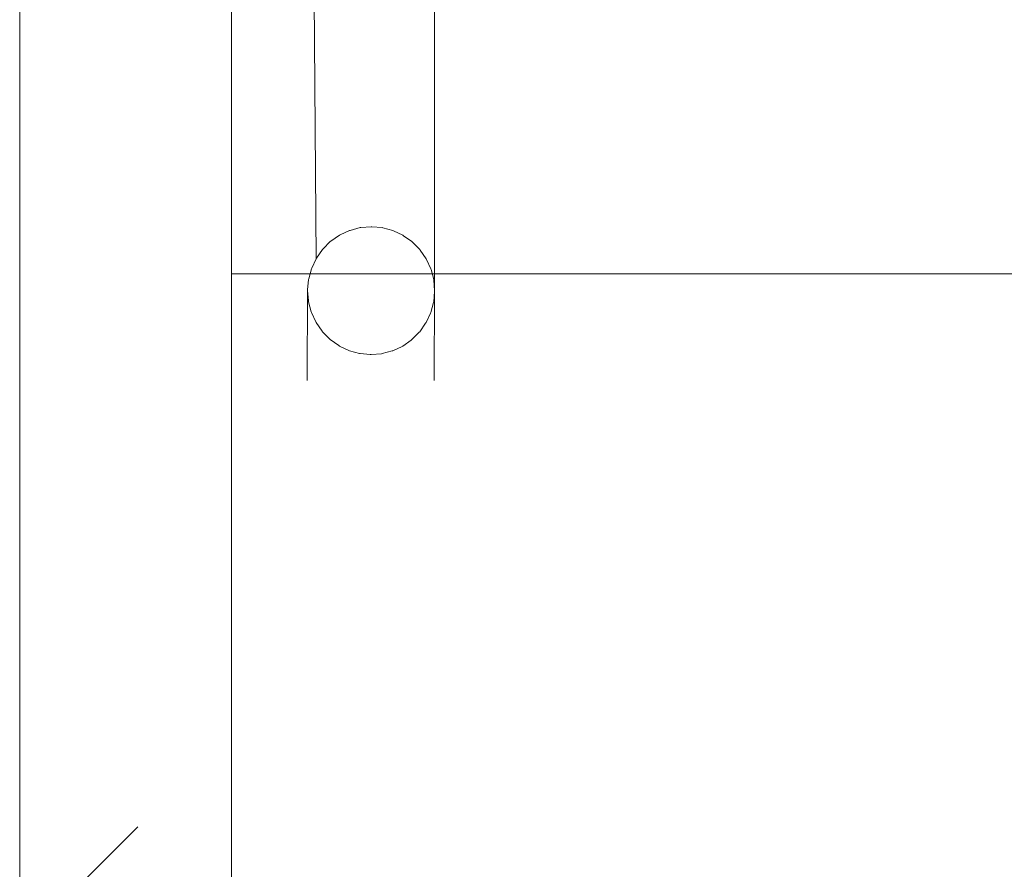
# Model space of a CAD drawing. Header units: millimetres. Extents: x 126830 to 197420, y -10585 to 21156.
# Tile 71 of 100: x 187742 to 187975, y 8224 to 8425. Entities that reach past the tile are written whole.
import ezdxf

# ---------------------------------------------------------------- set-up
doc = ezdxf.new("R2010")
doc.units = ezdxf.units.MM
doc.header["$MEASUREMENT"] = 0
doc.linetypes.add('Wipeout_Contour', pattern=[1000, 0, -1000])
for name, color, linetype in [('Popis', 7, 'Continuous'), ('Výplně - Povrchové', 7, 'Continuous'), ('Výplně – Řezové', 7, 'Continuous')]:
    doc.layers.add(name, color=color, linetype=linetype)
pattern_1 = [(45, (40059.53, 0), (-79.54951, 79.54951), []), (45, (40033.01, 26.52), (-79.54951, 79.54951), [])]

msp = doc.modelspace()

# ---------------------------------------------------------------- linework, layer by layer
at = {"color": 1, "linetype": 'Continuous', "lineweight": 13}
for p, q in [((187810.35, 8631.41), (187812.36, 8368.17)), ((187840.35, 8631.41), (187840.33, 8360.43))]:
    msp.add_line(p, q, dxfattribs=at)
at = {"color": 1, "linetype": 'Continuous', "lineweight": 18}
for p, q in [((187810.35, 8360.61), (187810.23, 8339.39)), ((187840.35, 8360.62), (187840.23, 8339.39))]:
    msp.add_line(p, q, dxfattribs=at)
at = {"layer": 'Popis', "color": 1, "linetype": 'Continuous', "lineweight": 13}
for p, q in [((187742.35, 8364.56), (188880, 8364.56)), ((187763.03, 8142.67), (187763.03, 8364.56))]:
    msp.add_line(p, q, dxfattribs=at)

# ---------------------------------------------------------------- wipeouts: each hides what was drawn before it
at = {"color": 254, "linetype": 'Wipeout_Contour', "lineweight": 0, "ltscale": 751998.932581}
msp.add_wipeout([(187815.58, 8328.21), (187813.74, 8329.95), (187813.86, 8350.9), (187815.58, 8349.17)], dxfattribs=at).dxf.layer = 'Výplně - Povrchové'

# ---------------------------------------------------------------- next in the draw order: linework, layer by layer
at = {"color": 1, "linetype": 'Continuous', "lineweight": 18, "flags": 128}
msp.add_lwpolyline([(187840.33, 8360.43), (187840.12, 8357.99), (187840.07, 8357.81), (187839.44, 8355.45), (187839.37, 8355.28), (187838.34, 8353.06), (187838.23, 8352.91), (187836.84, 8350.9), (187836.71, 8350.77), (187834.99, 8349.04), (187834.84, 8348.93), (187832.85, 8347.53), (187832.68, 8347.45), (187830.48, 8346.42), (187830.3, 8346.37), (187827.95, 8345.73), (187827.77, 8345.72), (187825.35, 8345.5), (187825.16, 8345.52), (187822.74, 8345.73), (187822.57, 8345.78), (187820.22, 8346.42), (187820.05, 8346.49), (187817.85, 8347.53), (187817.7, 8347.64), (187815.71, 8349.04), (187815.58, 8349.17), (187813.86, 8350.9), (187813.75, 8351.05), (187812.36, 8353.06), (187812.28, 8353.23), (187811.25, 8355.45), (187811.2, 8355.63), (187810.58, 8357.99), (187810.56, 8358.18), (187810.35, 8360.61), (187810.36, 8360.8), (187810.58, 8363.24), (187810.62, 8363.42), (187811.25, 8365.78), (187811.33, 8365.95), (187812.36, 8368.17), (187812.46, 8368.32), (187813.86, 8370.33), (187813.99, 8370.46), (187815.71, 8372.19), (187815.86, 8372.3), (187817.85, 8373.7), (187818.02, 8373.78), (187820.22, 8374.82), (187820.4, 8374.86), (187822.74, 8375.5), (187822.93, 8375.51), (187825.35, 8375.73), (187825.53, 8375.71), (187827.95, 8375.5), (187828.13, 8375.45), (187830.48, 8374.82), (187830.65, 8374.74), (187832.85, 8373.7), (187833, 8373.6), (187834.99, 8372.19), (187835.12, 8372.06), (187836.84, 8370.33), (187836.95, 8370.18), (187838.34, 8368.17), (187838.42, 8368), (187839.44, 8365.79), (187839.49, 8365.6), (187840.12, 8363.24), (187840.14, 8363.06), (187840.35, 8360.62)], close=True, dxfattribs=at)

# ---------------------------------------------------------------- next in the draw order: wipeouts: each hides what was drawn before it
at = {"color": 254, "linetype": 'Wipeout_Contour', "lineweight": 0, "ltscale": 751949.995734}
msp.add_wipeout([(187792.35, 8972.21), (187792.35, 8142.67), (187791.97, 8142.67), (187791.97, 8972.74)], dxfattribs=at).dxf.layer = 'Výplně - Povrchové'
at = {"color": 254, "linetype": 'Wipeout_Contour', "lineweight": 0, "ltscale": 5262344.701453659}
msp.add_wipeout([(187754.86, 8959.02), (187754.86, 8428.69), (187754.49, 8428.15), (187753.38, 8425.76), (187752.71, 8423.22), (187752.48, 8420.59), (187752.36, 8399.37), (187752.59, 8396.77), (187753.27, 8394.28), (187754.39, 8391.96), (187754.39, 8391.97), (187754.86, 8391.32), (187754.86, 8227.22), (187754.49, 8226.68), (187753.38, 8224.29), (187752.71, 8221.75), (187752.48, 8219.12), (187752.36, 8197.9), (187752.59, 8195.3), (187753.27, 8192.81), (187754.39, 8190.49), (187754.39, 8190.5), (187754.86, 8189.85), (187754.86, 8142.67), (187751.29, 8142.67), (187751.29, 8962.53), (187752.04, 8961.51), (187754.51, 8959.24)], dxfattribs=at).dxf.layer = 'Výplně - Povrchové'
at = {"color": 254, "linetype": 'Wipeout_Contour', "lineweight": 0, "ltscale": 1127693.360434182}
msp.add_wipeout([(187767.37, 8384.88), (187767.37, 8234.22), (187764.87, 8234), (187763.03, 8233.5), (187763.03, 8385.53), (187764.76, 8385.08)], dxfattribs=at).dxf.layer = 'Výplně - Povrchové'

# ---------------------------------------------------------------- next in the draw order: wipeouts: each hides what was drawn before it
at = {"color": 254, "linetype": 'Wipeout_Contour', "lineweight": 0, "ltscale": 751947.044663}
msp.add_wipeout([(187791.97, 8972.74), (187791.97, 8142.67), (187790.85, 8142.67), (187790.85, 8973.25)], dxfattribs=at).dxf.layer = 'Výplně - Povrchové'
at = {"color": 254, "linetype": 'Wipeout_Contour', "lineweight": 0, "ltscale": 1127706.708315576}
msp.add_wipeout([(187750.04, 8964.17), (187751.29, 8962.53), (187751.29, 8142.67), (187748.21, 8142.67), (187748.21, 8968.48), (187748.57, 8967.18)], dxfattribs=at).dxf.layer = 'Výplně - Povrchové'
at = {"color": 254, "linetype": 'Wipeout_Contour', "lineweight": 0, "ltscale": 751763.280918}
msp.add_wipeout([(187752.69, 8418.15), (187752.71, 8417.97), (187752.59, 8396.77), (187752.59, 8396.79)], dxfattribs=at).dxf.layer = 'Výplně - Povrchové'
at = {"color": 254, "linetype": 'Wipeout_Contour', "lineweight": 0, "ltscale": 751809.849337}
msp.add_wipeout([(187764.7, 8405.76), (187764.87, 8405.71), (187764.76, 8385.08), (187764.74, 8385.09)], dxfattribs=at).dxf.layer = 'Výplně - Povrchové'
at = {"color": 254, "linetype": 'Wipeout_Contour', "lineweight": 0, "ltscale": 1503558.306576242}
msp.add_wipeout([(187763.03, 8385.53), (187763.03, 8233.5), (187762.35, 8233.32), (187759.98, 8232.21), (187758.82, 8231.39), (187758.82, 8387.46), (187759.87, 8386.76), (187762.24, 8385.72)], dxfattribs=at).dxf.layer = 'Výplně - Povrchové'

# ---------------------------------------------------------------- next in the draw order: linework, layer by layer
at = {"color": 1, "linetype": 'Continuous', "lineweight": 18}
msp.add_line((187792.35, 8142.67), (187792.35, 8972.21), dxfattribs=at)

# ---------------------------------------------------------------- next in the draw order: wipeouts: each hides what was drawn before it
at = {"color": 254, "linetype": 'Wipeout_Contour', "lineweight": 0, "ltscale": 1315653.964116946}
msp.add_wipeout([(187748.21, 8142.67), (187745.71, 8142.67), (187745.71, 8973.74), (187747.36, 8974.02), (187747.36, 8973.88), (187747.66, 8970.43), (187748.21, 8968.48)], dxfattribs=at).dxf.layer = 'Výplně - Povrchové'
at = {"color": 254, "linetype": 'Wipeout_Contour', "lineweight": 0, "ltscale": 751941.170053}
msp.add_wipeout([(187790.85, 8973.25), (187790.85, 8142.67), (187789.01, 8142.67), (187789.01, 8973.74)], dxfattribs=at).dxf.layer = 'Výplně - Povrchové'
at = {"color": 254, "linetype": 'Wipeout_Contour', "lineweight": 0, "ltscale": 751762.891576}
msp.add_wipeout([(187752.69, 8418.15), (187752.59, 8396.77), (187752.36, 8399.36), (187752.48, 8420.59)], dxfattribs=at).dxf.layer = 'Výplně - Povrchové'
at = {"color": 254, "linetype": 'Wipeout_Contour', "lineweight": 0, "ltscale": 751799.972774}
msp.add_wipeout([(187762.18, 8406.47), (187762.35, 8406.39), (187762.24, 8385.72), (187762.22, 8385.73)], dxfattribs=at).dxf.layer = 'Výplně - Povrchové'
at = {"color": 254, "linetype": 'Wipeout_Contour', "lineweight": 0, "ltscale": 1503525.144073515}
msp.add_wipeout([(187758.82, 8387.46), (187758.82, 8231.39), (187757.84, 8230.7), (187755.99, 8228.83), (187754.86, 8227.22), (187754.86, 8391.32), (187755.87, 8389.93), (187757.72, 8388.17)], dxfattribs=at).dxf.layer = 'Výplně - Povrchové'

# ---------------------------------------------------------------- next in the draw order: wipeouts: each hides what was drawn before it
at = {"color": 254, "linetype": 'Wipeout_Contour', "lineweight": 0, "ltscale": 751760.785712}
msp.add_wipeout([(187745.71, 8142.67), (187743.86, 8142.67), (187743.86, 8973.25), (187745.71, 8973.74)], dxfattribs=at).dxf.layer = 'Výplně - Povrchové'
at = {"color": 254, "linetype": 'Wipeout_Contour', "lineweight": 0, "ltscale": 1315937.46192506}
msp.add_wipeout([(187789.01, 8973.74), (187789.01, 8142.67), (187786.51, 8142.67), (187786.51, 8968.48), (187787.06, 8970.43), (187787.36, 8973.88), (187787.36, 8974.02)], dxfattribs=at).dxf.layer = 'Výplně - Povrchové'
at = {"color": 254, "linetype": 'Wipeout_Contour', "lineweight": 0, "ltscale": 751765.733195}
msp.add_wipeout([(187753.38, 8415.42), (187753.27, 8394.28), (187753.26, 8394.3), (187753.34, 8415.6)], dxfattribs=at).dxf.layer = 'Výplně - Povrchové'
at = {"color": 254, "linetype": 'Wipeout_Contour', "lineweight": 0, "ltscale": 751775.673959}
msp.add_wipeout([(187755.88, 8411.03), (187755.99, 8410.88), (187755.87, 8389.93), (187755.86, 8389.95)], dxfattribs=at).dxf.layer = 'Výplně - Povrchové'
at = {"color": 254, "linetype": 'Wipeout_Contour', "lineweight": 0, "ltscale": 751782.828518}
msp.add_wipeout([(187757.71, 8409.15), (187757.84, 8409.02), (187757.72, 8388.17), (187757.71, 8388.19)], dxfattribs=at).dxf.layer = 'Výplně - Povrchové'
at = {"color": 254, "linetype": 'Wipeout_Contour', "lineweight": 0, "ltscale": 751790.860442}
msp.add_wipeout([(187759.83, 8407.61), (187759.98, 8407.51), (187759.87, 8386.76), (187759.85, 8386.77)], dxfattribs=at).dxf.layer = 'Výplně - Povrchové'

# ---------------------------------------------------------------- next in the draw order: wipeouts: each hides what was drawn before it
at = {"color": 254, "linetype": 'Wipeout_Contour', "lineweight": 0, "ltscale": 751754.794399}
msp.add_wipeout([(187743.86, 8142.67), (187742.73, 8142.67), (187742.73, 8972.74), (187743.86, 8973.25)], dxfattribs=at).dxf.layer = 'Výplně - Povrchové'
at = {"color": 254, "linetype": 'Wipeout_Contour', "lineweight": 0, "ltscale": 1127919.012513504}
msp.add_wipeout([(187786.51, 8142.67), (187783.43, 8142.67), (187783.43, 8962.53), (187784.68, 8964.17), (187786.15, 8967.18), (187786.51, 8968.48)], dxfattribs=at).dxf.layer = 'Výplně - Povrchové'
at = {"color": 254, "linetype": 'Wipeout_Contour', "lineweight": 0, "ltscale": 751764.192772}
msp.add_wipeout([(187753.34, 8415.6), (187753.26, 8394.3), (187752.59, 8396.77), (187752.71, 8417.97)], dxfattribs=at).dxf.layer = 'Výplně - Povrchové'
at = {"color": 254, "linetype": 'Wipeout_Contour', "lineweight": 0, "ltscale": 939732.072041}
msp.add_wipeout([(187759.85, 8386.77), (187758.82, 8387.46), (187757.72, 8388.17), (187757.84, 8409.02), (187759.83, 8407.61)], dxfattribs=at).dxf.layer = 'Výplně - Povrchové'

# ---------------------------------------------------------------- next in the draw order: wipeouts: each hides what was drawn before it
at = {"color": 254, "linetype": 'Wipeout_Contour', "lineweight": 0, "ltscale": 751751.720988}
msp.add_wipeout([(187742.73, 8972.74), (187742.73, 8142.67), (187742.35, 8142.67), (187742.35, 8972.21)], dxfattribs=at).dxf.layer = 'Výplně - Povrchové'
at = {"color": 254, "linetype": 'Wipeout_Contour', "lineweight": 0, "ltscale": 4887200.295720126}
msp.add_wipeout([(187783.43, 8962.53), (187783.43, 8142.67), (187779.86, 8142.67), (187779.86, 8189.85), (187780.35, 8190.52), (187781.46, 8192.81), (187782.14, 8195.3), (187782.36, 8197.9), (187782.48, 8219.12), (187782.25, 8221.75), (187781.57, 8224.29), (187780.47, 8226.68), (187779.86, 8227.55), (187779.86, 8391.32), (187780.35, 8391.99), (187781.46, 8394.28), (187782.14, 8396.77), (187782.36, 8399.37), (187782.48, 8420.59), (187782.25, 8423.22), (187781.57, 8425.76), (187780.47, 8428.15), (187779.86, 8429.02), (187779.86, 8959.02), (187780.22, 8959.24), (187782.68, 8961.51)], dxfattribs=at).dxf.layer = 'Výplně - Povrchové'
at = {"color": 254, "linetype": 'Wipeout_Contour', "lineweight": 0, "ltscale": 751769.906509}
msp.add_wipeout([(187754.49, 8413.04), (187754.37, 8391.99), (187754.37, 8392), (187754.41, 8413.2)], dxfattribs=at).dxf.layer = 'Výplně - Povrchové'
at = {"color": 254, "linetype": 'Wipeout_Contour', "lineweight": 0, "ltscale": 751794.823877}
msp.add_wipeout([(187762.22, 8385.73), (187759.87, 8386.76), (187759.98, 8407.51), (187762.18, 8406.47)], dxfattribs=at).dxf.layer = 'Výplně - Povrchové'

# ---------------------------------------------------------------- next in the draw order: linework, layer by layer
at = {"color": 1, "linetype": 'Continuous', "lineweight": 18}
msp.add_line((187742.35, 8142.67), (187742.35, 8972.21), dxfattribs=at)

# ---------------------------------------------------------------- next in the draw order: wipeouts: each hides what was drawn before it
at = {"color": 254, "linetype": 'Wipeout_Contour', "lineweight": 0, "ltscale": 751767.281631}
msp.add_wipeout([(187753.38, 8415.42), (187754.41, 8413.2), (187754.37, 8392), (187753.27, 8394.28)], dxfattribs=at).dxf.layer = 'Výplně - Povrchové'
at = {"color": 254, "linetype": 'Wipeout_Contour', "lineweight": 0, "ltscale": 939754.787569}
msp.add_wipeout([(187764.74, 8385.09), (187763.03, 8385.53), (187762.24, 8385.72), (187762.35, 8406.39), (187764.7, 8405.76)], dxfattribs=at).dxf.layer = 'Výplně - Povrchové'
at = {"color": 254, "linetype": 'Wipeout_Contour', "lineweight": 0, "ltscale": 1503693.649526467}
msp.add_wipeout([(187779.86, 8227.55), (187778.97, 8228.84), (187777.12, 8230.7), (187775.92, 8231.55), (187775.92, 8387.46), (187777.01, 8388.17), (187778.86, 8389.93), (187779.86, 8391.32)], dxfattribs=at).dxf.layer = 'Výplně - Povrchové'

# ---------------------------------------------------------------- next in the draw order: wipeouts: each hides what was drawn before it
at = {"color": 254, "linetype": 'Wipeout_Contour', "lineweight": 0, "ltscale": 1315599.122542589}
msp.add_wipeout([(187755.88, 8411.03), (187755.86, 8389.95), (187754.86, 8391.32), (187754.39, 8391.97), (187754.39, 8391.96), (187754.37, 8391.99), (187754.49, 8413.04)], dxfattribs=at).dxf.layer = 'Výplně - Povrchové'
at = {"color": 254, "linetype": 'Wipeout_Contour', "lineweight": 0, "ltscale": 751873.863221}
msp.add_wipeout([(187780.36, 8412.89), (187780.47, 8413.04), (187780.35, 8391.99), (187780.34, 8391.97)], dxfattribs=at).dxf.layer = 'Výplně - Povrchové'
at = {"color": 254, "linetype": 'Wipeout_Contour', "lineweight": 0, "ltscale": 751867.587669}
msp.add_wipeout([(187778.97, 8410.88), (187778.86, 8389.93), (187778.84, 8389.92), (187778.84, 8410.75)], dxfattribs=at).dxf.layer = 'Výplně - Povrchové'
at = {"color": 254, "linetype": 'Wipeout_Contour', "lineweight": 0, "ltscale": 1503660.552701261}
msp.add_wipeout([(187775.92, 8231.55), (187774.98, 8232.21), (187772.61, 8233.32), (187771.71, 8233.57), (187771.71, 8385.53), (187772.5, 8385.72), (187774.87, 8386.76), (187775.92, 8387.46)], dxfattribs=at).dxf.layer = 'Výplně - Povrchové'

# ---------------------------------------------------------------- next in the draw order: wipeouts: each hides what was drawn before it
at = {"color": 254, "linetype": 'Wipeout_Contour', "lineweight": 0, "ltscale": 751859.612904}
msp.add_wipeout([(187777.12, 8409.02), (187777.01, 8388.17), (187776.99, 8388.16), (187776.97, 8408.91)], dxfattribs=at).dxf.layer = 'Výplně - Povrchové'
at = {"color": 254, "linetype": 'Wipeout_Contour', "lineweight": 0, "ltscale": 751850.628912}
msp.add_wipeout([(187774.98, 8407.51), (187774.87, 8386.76), (187774.85, 8386.75), (187774.81, 8407.43)], dxfattribs=at).dxf.layer = 'Výplně - Povrchové'
at = {"color": 254, "linetype": 'Wipeout_Contour', "lineweight": 0, "ltscale": 1315669.114032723}
msp.add_wipeout([(187771.71, 8233.57), (187770.08, 8234), (187767.48, 8234.23), (187767.37, 8234.22), (187767.37, 8384.88), (187769.97, 8385.08), (187771.71, 8385.53)], dxfattribs=at).dxf.layer = 'Výplně - Povrchové'

# ---------------------------------------------------------------- next in the draw order: wipeouts: each hides what was drawn before it
at = {"color": 254, "linetype": 'Wipeout_Contour', "lineweight": 0, "ltscale": 751840.872167}
msp.add_wipeout([(187772.43, 8406.35), (187772.61, 8406.39), (187772.5, 8385.72), (187772.48, 8385.72)], dxfattribs=at).dxf.layer = 'Výplně - Povrchové'
at = {"color": 254, "linetype": 'Wipeout_Contour', "lineweight": 0, "ltscale": 751820.172653}
msp.add_wipeout([(187767.3, 8405.5), (187767.48, 8405.48), (187767.37, 8384.88), (187767.34, 8384.88)], dxfattribs=at).dxf.layer = 'Výplně - Povrchové'
at = {"color": 254, "linetype": 'Wipeout_Contour', "lineweight": 0, "ltscale": 751830.618434}
msp.add_wipeout([(187769.9, 8405.7), (187770.08, 8405.71), (187769.97, 8385.08), (187769.95, 8385.08)], dxfattribs=at).dxf.layer = 'Výplně - Povrchové'
at = {"color": 254, "linetype": 'Wipeout_Contour', "lineweight": 0, "ltscale": 13532204.24448441}
msp.add_wipeout([(187782.48, 8219.12), (187782.46, 8218.94), (187782.25, 8216.5), (187782.2, 8216.32), (187781.57, 8213.96), (187781.5, 8213.79), (187780.47, 8211.57), (187780.36, 8211.42), (187778.97, 8209.41), (187778.84, 8209.28), (187777.12, 8207.55), (187776.97, 8207.44), (187774.98, 8206.04), (187774.81, 8205.96), (187772.61, 8204.92), (187772.43, 8204.87), (187770.08, 8204.24), (187769.9, 8204.22), (187767.48, 8204.01), (187767.3, 8204.03), (187764.87, 8204.24), (187764.7, 8204.29), (187762.35, 8204.92), (187762.18, 8205), (187759.98, 8206.04), (187759.83, 8206.14), (187757.84, 8207.55), (187757.71, 8207.68), (187755.99, 8209.41), (187755.88, 8209.56), (187754.49, 8211.57), (187754.41, 8211.73), (187753.38, 8213.95), (187753.34, 8214.13), (187752.71, 8216.5), (187752.69, 8216.68), (187752.48, 8219.12), (187752.5, 8219.31), (187752.71, 8221.75), (187752.76, 8221.93), (187753.38, 8224.29), (187753.46, 8224.46), (187754.49, 8226.68), (187754.6, 8226.83), (187755.99, 8228.83), (187756.12, 8228.97), (187757.84, 8230.7), (187757.99, 8230.8), (187759.98, 8232.21), (187760.15, 8232.29), (187762.35, 8233.32), (187762.53, 8233.37), (187764.87, 8234), (187765.06, 8234.02), (187767.48, 8234.23), (187767.67, 8234.22), (187770.08, 8234), (187770.26, 8233.96), (187772.61, 8233.32), (187772.78, 8233.24), (187774.98, 8232.21), (187775.13, 8232.1), (187777.12, 8230.7), (187777.25, 8230.57), (187778.97, 8228.84), (187779.08, 8228.68), (187780.47, 8226.68), (187780.55, 8226.51), (187781.57, 8224.29), (187781.62, 8224.11), (187782.25, 8221.75), (187782.27, 8221.56)], dxfattribs=at).dxf.layer = 'Výplně – Řezové'

# ---------------------------------------------------------------- next in the draw order: hatches: boundary and pattern name
at = {"layer": 'Výplně – Řezové', "linetype": 'Continuous', "lineweight": 20, "true_color": 0xffaaaa}
h = msp.add_hatch(dxfattribs=at)
h.set_pattern_fill('Kov___ocel_0002', color=21, style=0, pattern_type=2)
h.set_pattern_definition(pattern_1)
h.paths.add_polyline_path([(187782.48, 8219.12), (187782.46, 8218.94), (187782.25, 8216.5), (187782.2, 8216.32), (187781.57, 8213.96), (187781.5, 8213.79), (187780.47, 8211.57), (187780.36, 8211.42), (187778.97, 8209.41), (187778.84, 8209.28), (187777.12, 8207.55), (187776.97, 8207.44), (187774.98, 8206.04), (187774.81, 8205.96), (187772.61, 8204.92), (187772.43, 8204.87), (187770.08, 8204.24), (187769.9, 8204.22), (187767.48, 8204.01), (187767.3, 8204.03), (187764.87, 8204.24), (187764.7, 8204.29), (187762.35, 8204.92), (187762.18, 8205), (187759.98, 8206.04), (187759.83, 8206.14), (187757.84, 8207.55), (187757.71, 8207.68), (187755.99, 8209.41), (187755.88, 8209.56), (187754.49, 8211.57), (187754.41, 8211.73), (187753.38, 8213.95), (187753.34, 8214.13), (187752.71, 8216.5), (187752.69, 8216.68), (187752.48, 8219.12), (187752.5, 8219.31), (187752.71, 8221.75), (187752.76, 8221.93), (187753.38, 8224.29), (187753.46, 8224.46), (187754.49, 8226.68), (187754.6, 8226.83), (187755.99, 8228.83), (187756.12, 8228.97), (187757.84, 8230.7), (187757.99, 8230.8), (187759.98, 8232.21), (187760.15, 8232.29), (187762.35, 8233.32), (187762.53, 8233.37), (187764.87, 8234), (187765.06, 8234.02), (187767.48, 8234.23), (187767.67, 8234.22), (187770.08, 8234), (187770.26, 8233.96), (187772.61, 8233.32), (187772.78, 8233.24), (187774.98, 8232.21), (187775.13, 8232.1), (187777.12, 8230.7), (187777.25, 8230.57), (187778.97, 8228.84), (187779.08, 8228.68), (187780.47, 8226.68), (187780.55, 8226.51), (187781.57, 8224.29), (187781.62, 8224.11), (187782.25, 8221.75), (187782.27, 8221.56)])

# ---------------------------------------------------------------- next in the draw order: wipeouts: each hides what was drawn before it
at = {"color": 254, "linetype": 'Wipeout_Contour', "lineweight": 0, "ltscale": 751814.609612}
msp.add_wipeout([(187767.3, 8405.5), (187767.34, 8384.88), (187764.76, 8385.08), (187764.87, 8405.71)], dxfattribs=at).dxf.layer = 'Výplně - Povrchové'

# ---------------------------------------------------------------- next in the draw order: wipeouts: each hides what was drawn before it
at = {"color": 254, "linetype": 'Wipeout_Contour', "lineweight": 0, "ltscale": 751825.017137}
msp.add_wipeout([(187769.95, 8385.08), (187767.37, 8384.88), (187767.48, 8405.48), (187769.9, 8405.7)], dxfattribs=at).dxf.layer = 'Výplně - Povrchové'

# ---------------------------------------------------------------- next in the draw order: wipeouts: each hides what was drawn before it
at = {"color": 254, "linetype": 'Wipeout_Contour', "lineweight": 0, "ltscale": 939793.988326}
msp.add_wipeout([(187772.48, 8385.72), (187771.71, 8385.53), (187769.97, 8385.08), (187770.08, 8405.71), (187772.43, 8406.35)], dxfattribs=at).dxf.layer = 'Výplně - Povrchové'

# ---------------------------------------------------------------- next in the draw order: wipeouts: each hides what was drawn before it
at = {"color": 254, "linetype": 'Wipeout_Contour', "lineweight": 0, "ltscale": 751845.287542}
msp.add_wipeout([(187774.81, 8407.43), (187774.85, 8386.75), (187772.5, 8385.72), (187772.61, 8406.39)], dxfattribs=at).dxf.layer = 'Výplně - Povrchové'

# ---------------------------------------------------------------- next in the draw order: wipeouts: each hides what was drawn before it
at = {"color": 254, "linetype": 'Wipeout_Contour', "lineweight": 0, "ltscale": 939817.664328}
msp.add_wipeout([(187776.99, 8388.16), (187775.92, 8387.46), (187774.87, 8386.76), (187774.98, 8407.51), (187776.97, 8408.91)], dxfattribs=at).dxf.layer = 'Výplně - Povrchové'

# ---------------------------------------------------------------- next in the draw order: wipeouts: each hides what was drawn before it
at = {"color": 254, "linetype": 'Wipeout_Contour', "lineweight": 0, "ltscale": 751862.803021}
msp.add_wipeout([(187778.84, 8410.75), (187778.84, 8389.92), (187777.01, 8388.17), (187777.12, 8409.02)], dxfattribs=at).dxf.layer = 'Výplně - Povrchové'

# ---------------------------------------------------------------- next in the draw order: wipeouts: each hides what was drawn before it
at = {"color": 254, "linetype": 'Wipeout_Contour', "lineweight": 0, "ltscale": 939836.942455}
msp.add_wipeout([(187780.36, 8412.89), (187780.34, 8391.97), (187779.86, 8391.32), (187778.86, 8389.93), (187778.97, 8410.88)], dxfattribs=at).dxf.layer = 'Výplně - Povrchové'

# ---------------------------------------------------------------- next in the draw order: wipeouts: each hides what was drawn before it
at = {"color": 254, "linetype": 'Wipeout_Contour', "lineweight": 0, "ltscale": 751878.544354}
msp.add_wipeout([(187781.5, 8415.26), (187781.57, 8415.43), (187781.46, 8394.28), (187781.45, 8394.26)], dxfattribs=at).dxf.layer = 'Výplně - Povrchové'

# ---------------------------------------------------------------- next in the draw order: wipeouts: each hides what was drawn before it
at = {"color": 254, "linetype": 'Wipeout_Contour', "lineweight": 0, "ltscale": 751875.500546}
msp.add_wipeout([(187780.47, 8413.04), (187781.5, 8415.26), (187781.45, 8394.26), (187780.35, 8391.99)], dxfattribs=at).dxf.layer = 'Výplně - Povrchové'

# ---------------------------------------------------------------- next in the draw order: wipeouts: each hides what was drawn before it
at = {"color": 254, "linetype": 'Wipeout_Contour', "lineweight": 0, "ltscale": 751881.520231}
msp.add_wipeout([(187782.2, 8417.79), (187782.25, 8417.97), (187782.14, 8396.77), (187782.13, 8396.75)], dxfattribs=at).dxf.layer = 'Výplně - Povrchové'

# ---------------------------------------------------------------- next in the draw order: wipeouts: each hides what was drawn before it
at = {"color": 254, "linetype": 'Wipeout_Contour', "lineweight": 0, "ltscale": 751879.530241}
msp.add_wipeout([(187781.57, 8415.43), (187782.2, 8417.79), (187782.13, 8396.75), (187781.46, 8394.28)], dxfattribs=at).dxf.layer = 'Výplně - Povrchové'

# ---------------------------------------------------------------- next in the draw order: wipeouts: each hides what was drawn before it
at = {"color": 254, "linetype": 'Wipeout_Contour', "lineweight": 0, "ltscale": 751882.699976}
msp.add_wipeout([(187782.46, 8420.41), (187782.48, 8420.59), (187782.36, 8399.37), (187782.36, 8399.35)], dxfattribs=at).dxf.layer = 'Výplně - Povrchové'

# ---------------------------------------------------------------- next in the draw order: wipeouts: each hides what was drawn before it
at = {"color": 254, "linetype": 'Wipeout_Contour', "lineweight": 0, "ltscale": 751881.844225}
msp.add_wipeout([(187782.25, 8417.97), (187782.46, 8420.41), (187782.36, 8399.35), (187782.14, 8396.77)], dxfattribs=at).dxf.layer = 'Výplně - Povrchové'

# ---------------------------------------------------------------- next in the draw order: wipeouts: each hides what was drawn before it
at = {"color": 254, "linetype": 'Wipeout_Contour', "lineweight": 0, "ltscale": 13532846.36076988}
msp.add_wipeout([(187782.48, 8420.59), (187782.46, 8420.41), (187782.25, 8417.97), (187782.2, 8417.79), (187781.57, 8415.43), (187781.5, 8415.26), (187780.47, 8413.04), (187780.36, 8412.89), (187778.97, 8410.88), (187778.84, 8410.75), (187777.12, 8409.02), (187776.97, 8408.91), (187774.98, 8407.51), (187774.81, 8407.43), (187772.61, 8406.39), (187772.43, 8406.35), (187770.08, 8405.71), (187769.9, 8405.7), (187767.48, 8405.48), (187767.3, 8405.5), (187764.87, 8405.71), (187764.7, 8405.76), (187762.35, 8406.39), (187762.18, 8406.47), (187759.98, 8407.51), (187759.83, 8407.61), (187757.84, 8409.02), (187757.71, 8409.15), (187755.99, 8410.88), (187755.88, 8411.03), (187754.49, 8413.04), (187754.41, 8413.2), (187753.38, 8415.42), (187753.34, 8415.6), (187752.71, 8417.97), (187752.69, 8418.15), (187752.48, 8420.59), (187752.5, 8420.78), (187752.71, 8423.22), (187752.76, 8423.4), (187753.38, 8425.76), (187753.46, 8425.93), (187754.49, 8428.15), (187754.6, 8428.3), (187755.99, 8430.31), (187756.12, 8430.44), (187757.84, 8432.17), (187757.99, 8432.28), (187759.98, 8433.68), (187760.15, 8433.76), (187762.35, 8434.79), (187762.53, 8434.84), (187764.87, 8435.47), (187765.06, 8435.49), (187767.48, 8435.7), (187767.67, 8435.69), (187770.08, 8435.47), (187770.26, 8435.43), (187772.61, 8434.79), (187772.78, 8434.71), (187774.98, 8433.68), (187775.13, 8433.57), (187777.12, 8432.17), (187777.25, 8432.04), (187778.97, 8430.31), (187779.08, 8430.15), (187780.47, 8428.15), (187780.55, 8427.98), (187781.57, 8425.76), (187781.62, 8425.58), (187782.25, 8423.22), (187782.27, 8423.03)], dxfattribs=at).dxf.layer = 'Výplně – Řezové'

# ---------------------------------------------------------------- next in the draw order: hatches: boundary and pattern name
at = {"layer": 'Výplně – Řezové', "linetype": 'Continuous', "lineweight": 20, "true_color": 0xffaaaa}
h = msp.add_hatch(dxfattribs=at)
h.set_pattern_fill('Kov___ocel_0002', color=21, style=0, pattern_type=2)
h.set_pattern_definition(pattern_1)
h.paths.add_polyline_path([(187782.48, 8420.59), (187782.46, 8420.41), (187782.25, 8417.97), (187782.2, 8417.79), (187781.57, 8415.43), (187781.5, 8415.26), (187780.47, 8413.04), (187780.36, 8412.89), (187778.97, 8410.88), (187778.84, 8410.75), (187777.12, 8409.02), (187776.97, 8408.91), (187774.98, 8407.51), (187774.81, 8407.43), (187772.61, 8406.39), (187772.43, 8406.35), (187770.08, 8405.71), (187769.9, 8405.7), (187767.48, 8405.48), (187767.3, 8405.5), (187764.87, 8405.71), (187764.7, 8405.76), (187762.35, 8406.39), (187762.18, 8406.47), (187759.98, 8407.51), (187759.83, 8407.61), (187757.84, 8409.02), (187757.71, 8409.15), (187755.99, 8410.88), (187755.88, 8411.03), (187754.49, 8413.04), (187754.41, 8413.2), (187753.38, 8415.42), (187753.34, 8415.6), (187752.71, 8417.97), (187752.69, 8418.15), (187752.48, 8420.59), (187752.5, 8420.78), (187752.71, 8423.22), (187752.76, 8423.4), (187753.38, 8425.76), (187753.46, 8425.93), (187754.49, 8428.15), (187754.6, 8428.3), (187755.99, 8430.31), (187756.12, 8430.44), (187757.84, 8432.17), (187757.99, 8432.28), (187759.98, 8433.68), (187760.15, 8433.76), (187762.35, 8434.79), (187762.53, 8434.84), (187764.87, 8435.47), (187765.06, 8435.49), (187767.48, 8435.7), (187767.67, 8435.69), (187770.08, 8435.47), (187770.26, 8435.43), (187772.61, 8434.79), (187772.78, 8434.71), (187774.98, 8433.68), (187775.13, 8433.57), (187777.12, 8432.17), (187777.25, 8432.04), (187778.97, 8430.31), (187779.08, 8430.15), (187780.47, 8428.15), (187780.55, 8427.98), (187781.57, 8425.76), (187781.62, 8425.58), (187782.25, 8423.22), (187782.27, 8423.03)])

doc.saveas('drawing.dxf')
